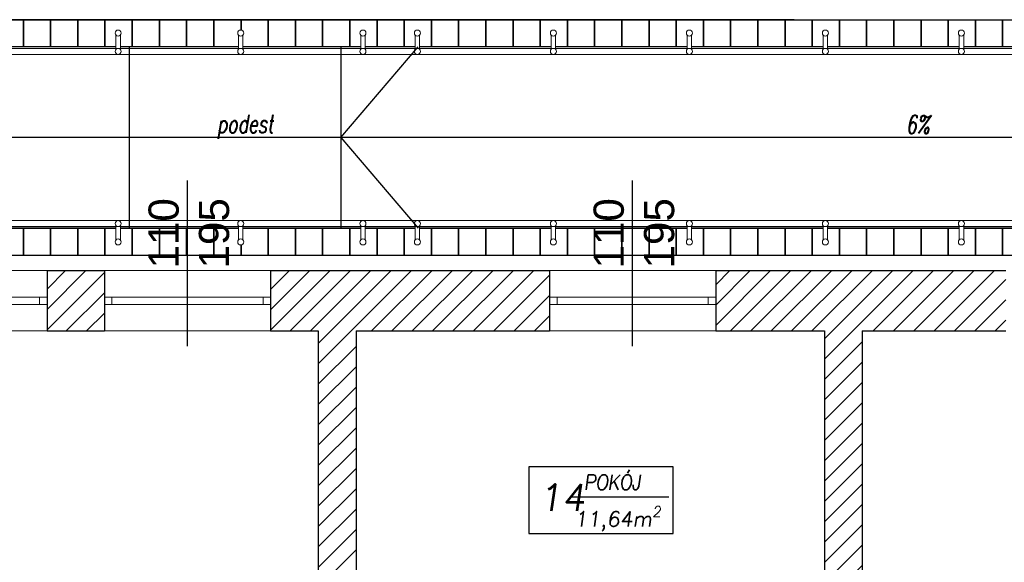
# Model space of a CAD drawing. Header units: millimetres. Extents: x -486876 to 553054, y -140324 to 834178.
# Tile 90 of 155: x -64457 to -57942, y 75180 to 78773. Entities that reach past the tile are written whole.
import ezdxf
from ezdxf.enums import TextEntityAlignment as Align

# ---------------------------------------------------------------- set-up
doc = ezdxf.new("R2010")
doc.units = ezdxf.units.MM
doc.linetypes.add('DASH2', pattern=[0.75, 0.5, -0.25])
for name, color, linetype, lineweight in [('_XREF', 252, 'DASH2', 13), ('XREF$0$0-ARKUSZ-OPIS', 8, 'Continuous', 18), ('XREF$0$AR-EL-PORĘCZE', 8, 'Continuous', 18), ('XREF$0$okna', 8, 'Continuous', 20), ('XREF$0$ściana nośna', 8, 'Continuous', 30)]:
    doc.layers.add(name, color=color, linetype=linetype, lineweight=lineweight)
for name, color, linetype in [('XREF$0$DRZWI', 8, 'Continuous'), ('XREF$0$OPIS', 8, 'Continuous'), ('XREF$0$WIDOK', 8, 'Continuous'), ('XREF$0$WYPEŁNIENIA', 8, 'Continuous')]:
    doc.layers.add(name, color=color, linetype=linetype)
doc.styles.add('XREF$0$APLUS', font='arial.ttf', dxfattribs={"width": 0.6})
doc.styles.add('XREF$0$Simplex 0.7 Italic', font='simplex.shx', dxfattribs={"width": 0.7, "oblique": 10})
doc.styles.add('XREF$0$Standard', font='arial.ttf')
pattern_1 = [(45, (-52999.899, 13162.694), (-6.7351921, 6.7351921), [])]

# ---------------------------------------------------------------- blocks, each defined once
blk = doc.blocks.new('XREF')
at = {"layer": 'XREF$0$WYPEŁNIENIA'}
h = blk.add_hatch(dxfattribs=at)
h.set_pattern_fill('ANSI31', color=256, scale=3)
h.set_pattern_definition(pattern_1)
h.paths.add_polyline_path([(4126.56, 10461.95), (4096.56, 10461.95), (4096.56, 10361.95), (4126.56, 10361.95)])
h.paths.add_polyline_path([(4126.56, 10611.78), (4163.74, 10611.78), (4163.74, 10651.78), (4010.02, 10651.78), (4010.02, 10611.78), (4096.56, 10611.78), (4096.56, 10449.13), (3796.56, 10449.13), (3796.56, 10437.13), (4096.56, 10437.13), (4096.56, 10461.95), (4126.56, 10461.95)])
h.paths.add_polyline_path([(4411.55, 10651.78), (4273.74, 10651.78), (4273.74, 10611.78), (4276.69, 10611.78), (4276.69, 10592.01), (4276.71, 10592), (4277.17, 10591.92), (4277.72, 10591.89), (4277.72, 10570.63), (4277.72, 10549.37), (4276.69, 10517.32), (4301.69, 10517.32), (4301.69, 10611.78), (4411.55, 10611.78)])
h.paths.add_polyline_path([(4482.24, 10651.78), (4411.55, 10651.78), (4411.55, 10611.78), (4482.24, 10611.78)])
h.paths.add_polyline_path([(4630.16, 10651.78), (4592.24, 10651.78), (4592.24, 10611.78), (4630.16, 10611.78)])
h.paths.add_polyline_path([(4924.68, 10651.78), (4740.16, 10651.78), (4740.16, 10611.78), (4771.69, 10611.78), (4771.69, 10309.78), (4796.69, 10309.78), (4796.69, 10381.78), (4796.69, 10391.78), (4796.69, 10611.78), (4924.68, 10611.78)])
h.paths.add_polyline_path([(3796.56, 9779.12), (3771.56, 9779.12), (3771.56, 9622.15), (3796.56, 9622.15)])
h.paths.add_polyline_path([(3796.56, 10506.94), (3784.56, 10506.94), (3766.56, 10506.94), (3766.56, 10276.78), (3796.56, 10276.78)])
h.paths.add_polyline_path([(4796.69, 10309.78), (4771.69, 10309.78), (4771.69, 10229.78), (4796.69, 10229.78)])
h.paths.add_polyline_path([(4796.69, 10229.78), (4771.69, 10229.78), (4771.69, 10186.78), (4762.89, 10186.78), (4762.89, 10161.78), (4771.69, 10161.78), (4771.69, 10096.78), (4783.69, 10096.78), (4796.69, 10096.78), (4796.69, 10121.78)])
h.paths.add_polyline_path([(4662.89, 10187.07), (4577.87, 10186.78), (4411.55, 10186.78), (4411.55, 10161.78), (4446.69, 10161.78), (4577.87, 10161.78), (4662.89, 10162.07)])
h = blk.add_hatch(dxfattribs=at)
h.set_pattern_fill('ANSI31', color=256, scale=3)
h.set_pattern_definition(pattern_1)
h.paths.add_polyline_path([(5376.11, 10651.78), (5336.75, 10651.78), (5336.75, 10611.78), (5376.11, 10611.78)])
h.paths.add_polyline_path([(5806.69, 10651.78), (5486.11, 10651.78), (5486.11, 10611.78), (5541.69, 10611.78), (5541.69, 10491.78), (5566.69, 10491.78), (5566.69, 10611.78), (5766.69, 10611.78), (5766.69, 10481.78), (5766.69, 10471.78), (5766.69, 10346.78), (5739.69, 10346.78), (5739.69, 10336.78), (5766.69, 10336.78), (5766.69, 10322.47), (5806.69, 10322.47)])
h.paths.add_polyline_path([(5566.69, 10391.78), (5556.69, 10391.78), (5541.69, 10391.78), (5541.69, 10295.78), (5566.69, 10295.78), (5566.69, 10336.78), (5739.69, 10336.78), (5739.69, 10346.78), (5566.69, 10346.78)])
h.paths.add_polyline_path([(5566.69, 10295.78), (5541.69, 10295.78), (5541.69, 10195.78), (5566.69, 10195.78)])
h.paths.add_polyline_path([(5558.62, 10157.37), (5572.62, 10157.37), (5572.62, 10143.37), (5558.62, 10143.37)], flags=16)
edge = h.paths.add_edge_path(flags=16)
edge.add_arc((5565.62, 10150.37), 7, 0, 360)
h.paths.add_polyline_path([(5806.69, 10212.47), (5766.69, 10212.47), (5766.69, 10121.78), (5688.72, 10121.78), (5688.72, 10096.78), (5766.69, 10096.78), (5766.69, 10027.67), (5806.69, 10027.67), (5806.69, 10029.35)])
h.paths.add_polyline_path([(5806.69, 9917.67), (5766.69, 9917.67), (5766.69, 9911.78), (5683.24, 9911.78), (5683.24, 9881.78), (5766.69, 9881.78), (5766.69, 9779.12), (5806.69, 9779.12)])
h.paths.add_polyline_path([(5157.25, 9881.78), (5142.25, 9881.78), (5141.56, 9712.78), (5141.56, 9656.78), (5141.56, 9631.78), (5156.56, 9631.78), (5156.56, 9712.78)])
h.paths.add_polyline_path([(5256.56, 9656.78), (5156.56, 9656.78), (5156.56, 9631.78), (5256.56, 9631.78)])
h.paths.add_polyline_path([(5451.56, 9666.86), (5426.56, 9666.86), (5426.56, 9656.78), (5256.56, 9656.78), (5256.56, 9631.78), (5426.56, 9631.78), (5451.56, 9631.78)])
h.paths.add_polyline_path([(5806.69, 9779.12), (5766.69, 9779.12), (5766.69, 9756.28), (5806.69, 9756.28)])
h.paths.add_polyline_path([(5806.69, 9563.42), (5766.69, 9563.42), (5766.69, 9361.43), (5605.18, 9361.43), (5605.18, 9321.43), (5766.69, 9321.43), (5766.69, 9268.64), (5806.69, 9268.64)])
h.paths.add_polyline_path([(5806.69, 9646.28), (5766.69, 9646.28), (5766.69, 9563.42), (5806.69, 9563.42)])
h.paths.add_polyline_path([(5495.18, 9361.43), (5463.86, 9361.43), (5451.56, 9361.43), (5451.56, 9481.78), (5426.56, 9481.78), (5426.56, 9361.43), (5366.74, 9361.43), (5366.74, 9321.43), (5495.18, 9321.43)])
h.paths.add_polyline_path([(5256.74, 9361.43), (4971.58, 9361.43), (4971.58, 9321.43), (5256.74, 9321.43)])
h.paths.add_polyline_path([(4861.58, 9361.43), (4816.56, 9361.43), (4816.56, 9450.58), (4776.56, 9450.58), (4776.56, 9361.43), (4714.92, 9361.43), (4714.92, 9321.43), (4861.58, 9321.43)])
h.paths.add_polyline_path([(4604.92, 9361.43), (4411.55, 9361.43), (4411.55, 9321.43), (4604.92, 9321.43)])
h.paths.add_polyline_path([(4411.55, 9361.43), (4406.56, 9361.43), (4406.56, 9411.43), (4366.56, 9411.43), (4366.56, 9361.43), (4171.56, 9361.43), (4171.56, 9321.43), (4411.55, 9321.43)])
h.paths.add_polyline_path([(4816.56, 9631.78), (5021.56, 9631.78), (5021.56, 9656.78), (4816.56, 9656.78), (4816.56, 9766.19), (4776.56, 9766.19), (4776.56, 9563.42), (4816.56, 9563.42)])
h.paths.add_polyline_path([(4816.56, 9563.42), (4776.56, 9563.42), (4776.56, 9510.58), (4816.56, 9510.58)])
h.paths.add_polyline_path([(5806.69, 9158.64), (5766.69, 9158.64), (5766.69, 9112.7), (5806.69, 9112.7)])
h.paths.add_polyline_path([(4783.69, 9911.78), (4771.69, 9911.78)])
h.paths.add_polyline_path([(4886.69, 10121.78), (4796.69, 10121.78), (4796.69, 10096.78), (4886.69, 10096.78)])
h.paths.add_polyline_path([(5434.52, 10096.78), (5434.52, 10121.78), (5409.69, 10121.78), (5409.81, 10096.78)])
h.paths.add_polyline_path([(5535.02, 10121.78), (5535.02, 10108.85), (5535.02, 10108.85), (5535.02, 10096.78), (5588.72, 10096.78), (5588.72, 10121.78), (5575.42, 10121.78), (5575.42, 10162.36), (5566.69, 10162.36), (5566.69, 10195.78), (5541.69, 10195.78), (5541.69, 10121.78)])
h = blk.add_hatch(dxfattribs=at)
h.set_pattern_fill('ANSI31', color=256, scale=3)
h.set_pattern_definition([(45, (428.967, 8619.944), (-6.735192, 6.735192), [])])
h.paths.add_polyline_path([(5131.69, 10611.78), (5226.75, 10611.78), (5226.75, 10651.78), (5034.68, 10651.78), (5034.68, 10611.78), (5106.69, 10611.78), (5106.69, 10492.03), (5131.69, 10480.17)])
h.paths.add_polyline_path([(5131.69, 10480.17), (5106.69, 10492.03), (5106.69, 10431.78), (4986.69, 10431.78), (4986.69, 10329.91), (4986.69, 10317.78), (4996.69, 10317.78), (4996.69, 10329.91), (4996.69, 10421.78), (5106.69, 10421.78), (5106.69, 10121.78), (4996.69, 10121.78), (4996.69, 10217.78), (4986.69, 10217.78), (4986.69, 10096.78), (5106.69, 10096.78), (5106.69, 10080.78), (5131.69, 10080.78), (5131.69, 10096.78), (5309.81, 10096.78), (5309.81, 10121.78), (5167.64, 10121.78), (5167.64, 10167.09), (5131.69, 10167.09)])
h.paths.add_polyline_path([(5138.63, 10159.36), (5152.63, 10159.36), (5152.63, 10145.36), (5138.63, 10145.36)], flags=16)
h.paths.add_polyline_path([(5138.63, 10138.66), (5152.63, 10138.66), (5152.63, 10124.66), (5138.63, 10124.66)], flags=16)
h.paths.add_polyline_path([(5342.2, 9911.78), (5131.69, 9911.78), (5131.69, 9927.78), (5106.69, 9927.78), (5106.69, 9911.78), (4754.5, 9911.78), (4743.77, 9881.78), (4776.56, 9881.78), (4776.56, 9866.19), (4786.56, 9866.19), (4816.56, 9866.19), (4816.56, 9881.78), (5141.56, 9881.78), (5156.56, 9881.78), (5336.01, 9881.78)])
h.paths.add_polyline_path([(5139.23, 9902.34), (5153.23, 9902.34), (5153.23, 9888.34), (5139.23, 9888.34)], flags=16)
h.paths.add_polyline_path([(5583.24, 9911.78), (5342.2, 9911.78), (5336.01, 9881.78), (5426.56, 9881.78), (5426.56, 9766.86), (5451.56, 9766.86), (5451.56, 9821.78), (5566.69, 9821.78), (5566.69, 9881.78), (5583.24, 9881.78)])
h.paths.add_polyline_path([(5504.63, 9871.77), (5518.63, 9871.77), (5518.63, 9857.77), (5504.63, 9857.77)], flags=16)
h.paths.add_polyline_path([(5518.63, 9864.77, -1), (5504.63, 9864.77, -1)], flags=16)
at = {"layer": 'XREF$0$AR-EL-PORĘCZE', "lineweight": -2}
for p, q in [((4637.76, 10798.24), (4637.76, 10807.73)), ((4640.76, 10798.24), (4640.76, 10807.73)), ((4718.86, 10798.24), (4718.86, 10807.73)), ((4721.86, 10798.24), (4721.86, 10807.73)), ((4799.76, 10798.24), (4799.76, 10807.73)), ((4802.76, 10798.24), (4802.76, 10807.73)), ((4835.76, 10798.24), (4835.76, 10807.73)), ((4838.76, 10798.24), (4838.76, 10807.73)), ((4925.76, 10798.24), (4925.76, 10807.73)), ((4928.76, 10798.24), (4928.76, 10807.73)), ((5015.76, 10798.24), (5015.76, 10807.73)), ((5018.76, 10798.24), (5018.76, 10807.73)), ((5105.76, 10798.24), (5105.76, 10807.73)), ((5108.76, 10798.24), (5108.76, 10807.73)), ((5195.76, 10798.24), (5195.76, 10807.73)), ((5198.76, 10798.24), (5198.76, 10807.73)), ((5573.26, 10798.91), (3944.33, 10798.91)), ((5573.26, 10794.91), (3941.33, 10794.91)), ((5573.26, 10684.91), (3917.54, 10684.91)), ((5569.26, 10680.91), (3921.54, 10680.91)), ((4637.76, 10681.59), (4637.76, 10672.1)), ((4640.76, 10681.59), (4640.76, 10672.1)), ((4718.86, 10681.59), (4718.86, 10672.1)), ((4721.86, 10681.59), (4721.86, 10672.1)), ((4799.76, 10681.59), (4799.76, 10672.1)), ((4802.76, 10681.59), (4802.76, 10672.1)), ((4835.76, 10681.59), (4835.76, 10672.1)), ((4838.76, 10681.59), (4838.76, 10672.1)), ((4925.76, 10681.59), (4925.76, 10672.1)), ((4928.76, 10681.59), (4928.76, 10672.1)), ((5015.76, 10681.59), (5015.76, 10672.1)), ((5018.76, 10681.59), (5018.76, 10672.1)), ((5105.76, 10681.59), (5105.76, 10672.1)), ((5108.76, 10681.59), (5108.76, 10672.1)), ((5195.76, 10681.59), (5195.76, 10672.1)), ((5198.76, 10681.59), (5198.76, 10672.1))]:
    blk.add_line(p, q, dxfattribs=at)
for centre in [(4639.26, 10809.05), (4720.36, 10809.05), (4801.26, 10809.05), (4837.26, 10809.05), (4927.26, 10809.05), (5017.26, 10809.05), (5107.26, 10809.05), (5197.26, 10809.05), (4639.26, 10796.91), (4720.36, 10796.91), (4801.26, 10796.91), (4837.26, 10796.91), (4927.26, 10796.91), (5017.26, 10796.91), (5107.26, 10796.91), (5197.26, 10796.91), (4639.26, 10682.91), (4720.36, 10682.91), (4801.26, 10682.91), (4837.26, 10682.91), (4927.26, 10682.91), (5017.26, 10682.91), (5107.26, 10682.91), (5197.26, 10682.91), (4639.26, 10670.78), (4720.36, 10670.78), (4801.26, 10670.78), (4837.26, 10670.78), (4927.26, 10670.78), (5017.26, 10670.78), (5107.26, 10670.78), (5197.26, 10670.78)]:
    blk.add_circle(centre, 2, dxfattribs=at)
at = {"layer": 'XREF$0$okna'}
for p, q in [((4592.24, 10651.78), (4482.24, 10651.78)), ((4740.16, 10651.78), (4630.16, 10651.78)), ((5034.68, 10651.78), (4924.68, 10651.78)), ((4487.24, 10634.28), (4587.24, 10634.28)), ((4635.16, 10634.28), (4735.16, 10634.28)), ((4929.68, 10634.28), (5029.68, 10634.28)), ((4487.24, 10629.28), (4587.24, 10629.28)), ((4635.16, 10629.28), (4735.16, 10629.28)), ((4929.68, 10629.28), (5029.68, 10629.28)), ((4592.24, 10611.78), (4482.24, 10611.78)), ((4740.16, 10611.78), (4630.16, 10611.78)), ((5034.68, 10611.78), (4924.68, 10611.78))]:
    blk.add_line(p, q, dxfattribs=at)
for points in [[(4592.24, 10629.28), (4587.24, 10629.28), (4587.24, 10634.28), (4592.24, 10634.28)], [(4635.16, 10629.28), (4630.16, 10629.28), (4630.16, 10634.28), (4635.16, 10634.28)], [(4740.16, 10629.28), (4735.16, 10629.28), (4735.16, 10634.28), (4740.16, 10634.28)], [(4929.68, 10629.28), (4924.68, 10629.28), (4924.68, 10634.28), (4929.68, 10634.28)], [(5034.68, 10629.28), (5029.68, 10629.28), (5029.68, 10634.28), (5034.68, 10634.28)]]:
    blk.add_lwpolyline(points, close=True, dxfattribs=at)
at = {"layer": 'XREF$0$OPIS'}
for p, q in [((4685.16, 10601.63), (4685.16, 10711.52)), ((4979.68, 10601.63), (4979.68, 10711.52)), ((4938.59, 10501.99), (5003.57, 10501.99))]:
    blk.add_line(p, q, dxfattribs=at)
blk.add_lwpolyline([(5006.55, 10521.91), (4911.03, 10521.91), (4911.03, 10477.75), (5006.55, 10477.75)], close=True, dxfattribs=at)
at = {"layer": 'XREF$0$WIDOK'}
for p, q in [((5086.56, 10817.92), (3946.56, 10817.92)), ((4637.76, 10799.92), (4550.76, 10799.92)), ((4718.86, 10799.92), (4640.76, 10799.92)), ((4646.56, 10799.92), (4646.56, 10679.78)), ((4799.76, 10799.92), (4721.86, 10799.92)), ((4786.56, 10799.92), (4786.56, 10679.78)), ((4835.76, 10799.92), (4802.76, 10799.92)), ((4925.76, 10799.92), (4838.76, 10799.92)), ((5015.76, 10799.92), (4928.76, 10799.92)), ((5105.76, 10799.92), (5018.76, 10799.92)), ((5195.76, 10799.92), (5108.76, 10799.92)), ((5285.76, 10799.92), (5198.76, 10799.92)), ((4637.76, 10679.78), (4550.76, 10679.78)), ((4718.86, 10679.78), (4640.76, 10679.78)), ((4799.76, 10679.78), (4721.86, 10679.78)), ((4835.76, 10679.78), (4802.76, 10679.78)), ((4925.76, 10679.78), (4838.76, 10679.78)), ((5015.76, 10679.78), (4928.76, 10679.78)), ((5105.76, 10679.78), (5018.76, 10679.78)), ((5195.76, 10679.78), (5108.76, 10679.78)), ((5285.76, 10679.78), (5198.76, 10679.78))]:
    blk.add_line(p, q, dxfattribs=at)
at = {"layer": 'XREF$0$WIDOK', "color": 8}
for p, q in [((4786.56, 10739.85), (4837.77, 10799.92)), ((5543.26, 10739.85), (3946.56, 10739.85)), ((4786.56, 10739.85), (4837.77, 10679.79))]:
    blk.add_line(p, q, dxfattribs=at)
at = {"layer": 'XREF$0$WIDOK'}
for points in [[(4576.56, 10799.92), (4558.56, 10799.92), (4558.56, 10817.92), (4576.56, 10817.92)], [(4594.56, 10799.92), (4576.56, 10799.92), (4576.56, 10817.92), (4594.56, 10817.92)], [(4612.56, 10799.92), (4594.56, 10799.92), (4594.56, 10817.92), (4612.56, 10817.92)], [(4630.56, 10799.92), (4612.56, 10799.92), (4612.56, 10817.92), (4630.56, 10817.92)], [(4666.56, 10799.92), (4648.56, 10799.92), (4648.56, 10817.92), (4666.56, 10817.92)], [(4684.56, 10799.92), (4666.56, 10799.92), (4666.56, 10817.92), (4684.56, 10817.92)], [(4702.56, 10799.92), (4684.56, 10799.92), (4684.56, 10817.92), (4702.56, 10817.92)], [(4756.56, 10799.92), (4738.56, 10799.92), (4738.56, 10817.92), (4756.56, 10817.92)], [(4774.56, 10799.92), (4756.56, 10799.92), (4756.56, 10817.92), (4774.56, 10817.92)], [(4792.56, 10799.92), (4774.56, 10799.92), (4774.56, 10817.92), (4792.56, 10817.92)], [(4828.56, 10799.92), (4810.56, 10799.92), (4810.56, 10817.92), (4828.56, 10817.92)], [(4864.56, 10799.92), (4846.56, 10799.92), (4846.56, 10817.92), (4864.56, 10817.92)], [(4882.56, 10799.92), (4864.56, 10799.92), (4864.56, 10817.92), (4882.56, 10817.92)], [(4900.56, 10799.92), (4882.56, 10799.92), (4882.56, 10817.92), (4900.56, 10817.92)], [(4918.56, 10799.92), (4900.56, 10799.92), (4900.56, 10817.92), (4918.56, 10817.92)], [(4954.56, 10799.92), (4936.56, 10799.92), (4936.56, 10817.92), (4954.56, 10817.92)], [(4972.56, 10799.92), (4954.56, 10799.92), (4954.56, 10817.92), (4972.56, 10817.92)], [(4990.56, 10799.92), (4972.56, 10799.92), (4972.56, 10817.92), (4990.56, 10817.92)], [(5008.56, 10799.92), (4990.56, 10799.92), (4990.56, 10817.92), (5008.56, 10817.92)], [(5044.56, 10799.92), (5026.56, 10799.92), (5026.56, 10817.92), (5044.56, 10817.92)], [(5062.56, 10799.92), (5044.56, 10799.92), (5044.56, 10817.92), (5062.56, 10817.92)], [(5080.56, 10799.92), (5062.56, 10799.92), (5062.56, 10817.92), (5080.56, 10817.92)], [(5098.56, 10799.92), (5080.56, 10799.92), (5080.56, 10817.92), (5098.56, 10817.92)], [(5134.56, 10799.92), (5116.56, 10799.92), (5116.56, 10817.92), (5134.56, 10817.92)], [(5152.56, 10799.92), (5134.56, 10799.92), (5134.56, 10817.92), (5152.56, 10817.92)], [(5170.56, 10799.92), (5152.56, 10799.92), (5152.56, 10817.92), (5170.56, 10817.92)], [(5188.56, 10799.92), (5170.56, 10799.92), (5170.56, 10817.92), (5188.56, 10817.92)], [(5224.56, 10799.92), (5206.56, 10799.92), (5206.56, 10817.92), (5224.56, 10817.92)], [(5242.56, 10799.92), (5224.56, 10799.92), (5224.56, 10817.92), (5242.56, 10817.92)], [(4576.56, 10661.78), (4558.56, 10661.78), (4558.56, 10679.78), (4576.56, 10679.78)], [(4594.56, 10661.78), (4576.56, 10661.78), (4576.56, 10679.78), (4594.56, 10679.78)], [(4612.56, 10661.78), (4594.56, 10661.78), (4594.56, 10679.78), (4612.56, 10679.78)], [(4630.56, 10661.78), (4612.56, 10661.78), (4612.56, 10679.78), (4630.56, 10679.78)], [(4666.56, 10661.78), (4648.56, 10661.78), (4648.56, 10679.78), (4666.56, 10679.78)], [(4684.56, 10661.78), (4666.56, 10661.78), (4666.56, 10679.78), (4684.56, 10679.78)], [(4702.56, 10661.78), (4684.56, 10661.78), (4684.56, 10679.78), (4702.56, 10679.78)], [(4756.56, 10661.78), (4738.56, 10661.78), (4738.56, 10679.78), (4756.56, 10679.78)], [(4774.56, 10661.78), (4756.56, 10661.78), (4756.56, 10679.78), (4774.56, 10679.78)], [(4792.56, 10661.78), (4774.56, 10661.78), (4774.56, 10679.78), (4792.56, 10679.78)], [(4828.56, 10661.78), (4810.56, 10661.78), (4810.56, 10679.78), (4828.56, 10679.78)], [(4864.56, 10661.78), (4846.56, 10661.78), (4846.56, 10679.78), (4864.56, 10679.78)], [(4882.56, 10661.78), (4864.56, 10661.78), (4864.56, 10679.78), (4882.56, 10679.78)], [(4900.56, 10661.78), (4882.56, 10661.78), (4882.56, 10679.78), (4900.56, 10679.78)], [(4918.56, 10661.78), (4900.56, 10661.78), (4900.56, 10679.78), (4918.56, 10679.78)], [(4954.56, 10661.78), (4936.56, 10661.78), (4936.56, 10679.78), (4954.56, 10679.78)], [(4972.56, 10661.78), (4954.56, 10661.78), (4954.56, 10679.78), (4972.56, 10679.78)], [(4990.56, 10661.78), (4972.56, 10661.78), (4972.56, 10679.78), (4990.56, 10679.78)], [(5008.56, 10661.78), (4990.56, 10661.78), (4990.56, 10679.78), (5008.56, 10679.78)], [(5044.56, 10661.78), (5026.56, 10661.78), (5026.56, 10679.78), (5044.56, 10679.78)], [(5062.56, 10661.78), (5044.56, 10661.78), (5044.56, 10679.78), (5062.56, 10679.78)], [(5080.56, 10661.78), (5062.56, 10661.78), (5062.56, 10679.78), (5080.56, 10679.78)], [(5098.56, 10661.78), (5080.56, 10661.78), (5080.56, 10679.78), (5098.56, 10679.78)], [(5134.56, 10661.78), (5116.56, 10661.78), (5116.56, 10679.78), (5134.56, 10679.78)], [(5152.56, 10661.78), (5134.56, 10661.78), (5134.56, 10679.78), (5152.56, 10679.78)], [(5170.56, 10661.78), (5152.56, 10661.78), (5152.56, 10679.78), (5170.56, 10679.78)], [(5188.56, 10661.78), (5170.56, 10661.78), (5170.56, 10679.78), (5188.56, 10679.78)], [(5224.56, 10661.78), (5206.56, 10661.78), (5206.56, 10679.78), (5224.56, 10679.78)], [(5242.56, 10661.78), (5224.56, 10661.78), (5224.56, 10679.78), (5242.56, 10679.78)]]:
    blk.add_lwpolyline(points, close=True, dxfattribs=at)
for points in [[(4637.76, 10799.92), (4630.56, 10799.92), (4630.56, 10817.92), (4648.56, 10817.92), (4648.56, 10799.92), (4640.76, 10799.92)], [(4718.86, 10799.92), (4702.56, 10799.92), (4702.56, 10817.92), (4720.56, 10817.92), (4720.56, 10811.04)], [(4720.56, 10811.04), (4720.56, 10817.92), (4738.56, 10817.92), (4738.56, 10799.92), (4721.86, 10799.92)], [(4799.76, 10799.92), (4792.56, 10799.92), (4792.56, 10817.92), (4810.56, 10817.92), (4810.56, 10799.92), (4802.76, 10799.92)], [(4835.76, 10799.92), (4828.56, 10799.92), (4828.56, 10817.92), (4846.56, 10817.92), (4846.56, 10799.92), (4838.76, 10799.92)], [(4925.76, 10799.92), (4918.56, 10799.92), (4918.56, 10817.92), (4936.56, 10817.92), (4936.56, 10799.92), (4928.76, 10799.92)], [(5015.76, 10799.92), (5008.56, 10799.92), (5008.56, 10817.92), (5026.56, 10817.92), (5026.56, 10799.92), (5018.76, 10799.92)], [(5105.76, 10799.92), (5098.56, 10799.92), (5098.56, 10817.92), (5116.56, 10817.92), (5116.56, 10799.92), (5108.76, 10799.92)], [(5195.76, 10799.92), (5188.56, 10799.92), (5188.56, 10817.92), (5206.56, 10817.92), (5206.56, 10799.92), (5198.76, 10799.92)], [(4640.76, 10679.78), (4648.56, 10679.78), (4648.56, 10661.78), (4630.56, 10661.78), (4630.56, 10679.78), (4637.76, 10679.78)], [(4720.56, 10668.78), (4720.56, 10661.78), (4702.56, 10661.78), (4702.56, 10679.78), (4718.86, 10679.78)], [(4721.86, 10679.78), (4738.56, 10679.78), (4738.56, 10661.78), (4720.56, 10661.78), (4720.56, 10668.78)], [(4802.76, 10679.78), (4810.56, 10679.78), (4810.56, 10661.78), (4792.56, 10661.78), (4792.56, 10679.78), (4799.76, 10679.78)], [(4838.76, 10679.78), (4846.56, 10679.78), (4846.56, 10661.78), (4828.56, 10661.78), (4828.56, 10679.78), (4835.76, 10679.78)], [(4928.76, 10679.78), (4936.56, 10679.78), (4936.56, 10661.78), (4918.56, 10661.78), (4918.56, 10679.78), (4925.76, 10679.78)], [(5018.76, 10679.78), (5026.56, 10679.78), (5026.56, 10661.78), (5008.56, 10661.78), (5008.56, 10679.78), (5015.76, 10679.78)], [(5108.76, 10679.78), (5116.56, 10679.78), (5116.56, 10661.78), (5098.56, 10661.78), (5098.56, 10679.78), (5105.76, 10679.78)], [(5198.76, 10679.78), (5206.56, 10679.78), (5206.56, 10661.78), (5188.56, 10661.78), (5188.56, 10679.78), (5195.76, 10679.78)]]:
    blk.add_lwpolyline(points, dxfattribs=at)
at = {"layer": 'XREF$0$ściana nośna'}
for p, q in [((4592.24, 10651.78), (4630.16, 10651.78)), ((4592.24, 10651.78), (4592.24, 10611.78)), ((4630.16, 10651.78), (4630.16, 10611.78)), ((4740.16, 10651.78), (4924.68, 10651.78)), ((4740.16, 10651.78), (4740.16, 10611.78)), ((4924.68, 10651.78), (4924.68, 10611.78)), ((5034.68, 10651.78), (5226.75, 10651.78)), ((5034.68, 10651.78), (5034.68, 10611.78)), ((4592.24, 10611.78), (4630.16, 10611.78)), ((4740.16, 10611.78), (4771.69, 10611.78)), ((4771.69, 10611.78), (4771.69, 10309.78)), ((4796.69, 10611.78), (4924.68, 10611.78)), ((4796.69, 10611.78), (4796.69, 10391.78)), ((5034.68, 10611.78), (5106.69, 10611.78)), ((5106.69, 10611.78), (5106.69, 10431.78)), ((5131.69, 10611.78), (5226.75, 10611.78)), ((5131.69, 10611.78), (5131.69, 10167.09))]:
    blk.add_line(p, q, dxfattribs=at)
at = {"style": 'XREF$0$APLUS'}
blk.add_attdef('165', text='', height=12.94, rotation=90, dxfattribs=at).set_placement((5850.28, 4086.91), align=Align.TOP_CENTER)
blk.add_attdef('70', text='', height=12.94, rotation=90, dxfattribs=at).set_placement((5846.74, 4087.03), align=Align.BOTTOM_CENTER)
at = {"layer": 'XREF$0$0-ARKUSZ-OPIS', "style": 'XREF$0$Simplex 0.7 Italic', "oblique": 10, "width": 0.7}
for s, p in [('podest', (4704.62, 10742.95)), ('6%%%', (5160.49, 10742.52))]:
    blk.add_text(s, height=12, dxfattribs=at).set_placement(p)
at = {"layer": 'XREF$0$DRZWI', "style": 'XREF$0$APLUS'}
for tag, height, p in [('90', 10.59, (3968.05, 17970.78)), ('90', 10.59, (4273.69, 17907.63)), ('90', 10.59, (4647.11, 17907.63)), ('90', 10.59, (4995.74, 17907.63)), ('90', 10.59, (5345.01, 17907.63)), ('90', 8.24, (3625.86, 17450.53)), ('90', 8.24, (4282.58, 17436.64)), ('90', 8.24, (4577.82, 17436.64)), ('90', 8.24, (5003.12, 17436.64)), ('90', 8.24, (5300.95, 17436.64)), ('90', 8.24, (5625.63, 17350.96)), ('110', 12.94, (3772.73, 10725.01)), ('100', 12.94, (3763.85, 10003.38)), ('90', 10.59, (3383.41, 9921.97)), ('83', 10.59, (4118.73, 4184.03))]:
    blk.add_attdef(tag, text='', height=height, dxfattribs=at).set_placement(p, align=Align.BOTTOM_CENTER)
for tag, height, p in [('200', 10.59, (3967.95, 17967.89)), ('200', 10.59, (4273.59, 17904.74)), ('200', 10.59, (4647.01, 17904.74)), ('200', 10.59, (4995.64, 17904.74)), ('200', 10.59, (5344.91, 17904.74)), ('200', 8.24, (3625.86, 17448.28)), ('200', 8.24, (4282.58, 17434.39)), ('200', 8.24, (4577.82, 17434.39)), ('200', 8.24, (5003.12, 17434.39)), ('200', 8.24, (5300.95, 17434.39)), ('200', 8.24, (5625.63, 17348.71)), ('210', 12.94, (3772.6, 10721.48)), ('200', 12.94, (3763.85, 9999.84)), ('200', 10.59, (3383.31, 9919.08)), ('178', 10.59, (4118.62, 4181.14))]:
    blk.add_attdef(tag, text='', height=height, dxfattribs=at).set_placement(p, align=Align.TOP_CENTER)
for tag, height, p in [('96', 10.59, (4202.03, 17787.41)), ('100', 10.59, (5719.75, 17787.41)), ('100', 12.94, (4040.53, 17776.32)), ('100', 12.94, (4599.33, 17776.96)), ('100', 12.94, (4947.96, 17776.96)), ('100', 12.94, (5297.45, 17776.96)), ('100', 12.94, (3575.63, 17557.16)), ('100', 12.94, (3932.34, 17557.16)), ('100', 12.94, (4215.59, 17557.16)), ('100', 12.94, (4630.17, 17557.16)), ('100', 12.94, (4954.89, 17557.16)), ('100', 12.94, (5353.3, 17557.16)), ('100', 12.94, (5612.36, 17557.16)), ('90', 11.76, (4712.89, 10187.26)), ('90', 11.76, (4933.75, 10129.07)), ('90', 11.76, (5359.81, 10117.21)), ('120', 13.53, (3472.06, 9987.9)), ('90', 11.76, (4206.17, 4035.84))]:
    blk.add_attdef(tag, text='', height=height, rotation=90, dxfattribs=at).set_placement(p, align=Align.BOTTOM_CENTER)
for tag, height, p in [('205', 10.59, (4204.92, 17787.31)), ('210', 10.59, (5722.65, 17787.31)), ('210', 12.94, (4044.07, 17776.19)), ('210', 12.94, (4602.86, 17776.83)), ('210', 12.94, (4951.5, 17776.83)), ('210', 12.94, (5300.98, 17776.83)), ('210', 12.94, (3579.16, 17557.04)), ('210', 12.94, (3935.88, 17557.04)), ('210', 12.94, (4219.13, 17557.04)), ('210', 12.94, (4633.7, 17557.04)), ('210', 12.94, (4958.43, 17557.04)), ('210', 12.94, (5356.84, 17557.04)), ('210', 12.94, (5615.9, 17557.04)), ('200', 11.76, (4716.1, 10187.15)), ('200', 11.76, (4936.97, 10128.95)), ('200', 11.76, (5363.02, 10117.1)), ('210', 13.53, (3475.75, 9987.9)), ('170', 11.76, (4209.38, 4035.73))]:
    blk.add_attdef(tag, text='', height=height, rotation=90, dxfattribs=at).set_placement(p, align=Align.TOP_CENTER)
at = {"layer": 'XREF$0$OPIS', "char_height": 20, "attachment_point": 1, "rotation": 90, "style": 'XREF$0$Standard'}
for insert in [(4659.34, 10659.1), (4953.86, 10659.1)]:
    blk.add_mtext_dynamic_manual_height_columns('\\pxqc;110\\P195', width=34.6776, gutter_width=12.5, heights=[0], dxfattribs=dict(at, insert=insert))
at = {"layer": 'XREF$0$OPIS', "attachment_point": 1, "style": 'XREF$0$Standard'}
for s, insert, char_height in [('\\A1;{\\Fromans|c238;\\Q8;\\W0.9;\\T0.95;POKÓJ}', (4947.37, 10516.62), 10), ('\\A1;{\\Fromans|c238;\\Q8;14}', (4917.35, 10510.37), 18), ('\\A1;{\\Fromans|c238;\\Q8;11,64m\\H0.7x;\\S2^ ;}', (4941.18, 10495.68), 10)]:
    blk.add_mtext_dynamic_manual_height_columns(s, width=79.0239, gutter_width=1, heights=[0], dxfattribs=dict(at, insert=insert, char_height=char_height))

msp = doc.modelspace()

# ---------------------------------------------------------------- block references
at = {"layer": '_XREF', "xscale": 10, "yscale": 10, "zscale": 10}
msp.add_blockref('XREF', (-110198.46986, -29406.42919), dxfattribs=at)

doc.saveas('drawing.dxf')
